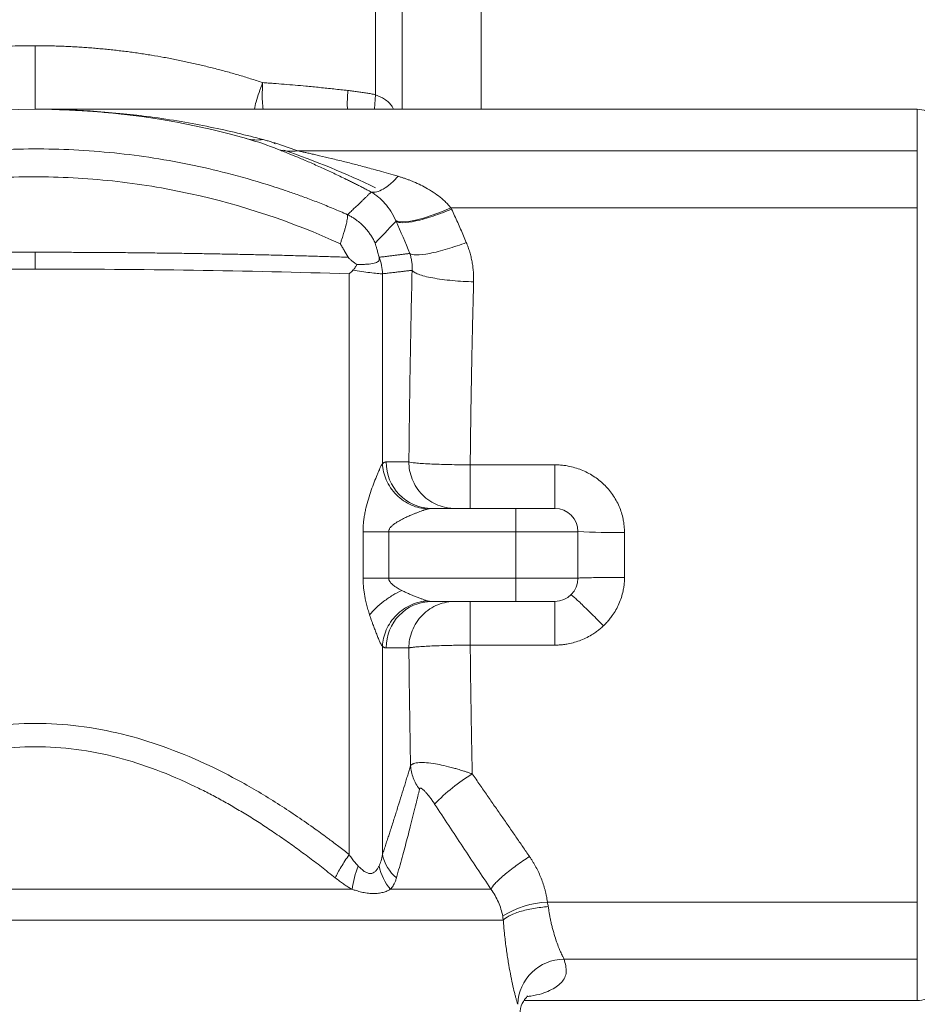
# Model space of a CAD drawing. Header units: millimetres. Extents: x 38 to 1003, y -143 to 975.
# Tile 15 of 29: x 284 to 400, y 707 to 834. Entities that reach past the tile are written whole.
import ezdxf

# ---------------------------------------------------------------- set-up
doc = ezdxf.new("R2010")
doc.units = ezdxf.units.MM

msp = doc.modelspace()

# ---------------------------------------------------------------- linework, layer by layer
at = {"color": 7, "linetype": 'Continuous', "lineweight": 15}
for p, q in [((330.37, 872.92), (330.37, 824.54)), ((343.97, 822.66), (343.97, 872.92)), ((400.22, 822.66), (286.45, 822.66)), ((286.6, 822.66), (286.62, 822.66)), ((317.13, 818.38), (317.44, 818.21)), ((320.32, 817.31), (400.22, 817.31)), ((400.22, 809.94), (400.22, 817.31)), ((340.09, 809.94), (400.22, 809.94)), ((400.22, 720.37), (400.22, 809.94)), ((286.47, 804.21), (286.47, 802.04)), ((326.97, 801.43), (326.97, 726.5)), ((331.25, 801.43), (331.25, 776.93)), ((342.58, 776.79), (342.58, 771.16)), ((342.58, 776.79), (353.47, 776.79)), ((336.71, 771.24), (336.52, 771.26)), ((337.45, 771.15), (336.71, 771.24)), ((337.57, 771.16), (348.47, 771.16)), ((348.47, 771.16), (348.47, 768.16)), ((328.75, 762.16), (328.75, 768.16)), ((332.06, 762.16), (332.06, 768.16)), ((332.06, 768.16), (348.47, 768.16)), ((348.47, 768.16), (348.47, 762.16)), ((356.47, 768.16), (348.47, 768.16)), ((356.47, 768.16), (356.47, 762.16)), ((362.47, 768.07), (362.47, 762.25)), ((348.47, 762.16), (332.06, 762.16)), ((348.47, 759.16), (348.47, 762.16)), ((356.47, 762.16), (348.47, 762.16)), ((336.52, 759.06), (336.71, 759.08)), ((336.71, 759.08), (337.45, 759.16)), ((348.47, 759.16), (337.57, 759.16)), ((331.25, 753.39), (331.25, 726.5)), ((353.47, 753.53), (342.58, 753.53)), ((327.36, 722.02), (245.57, 722.02)), ((345.25, 722.02), (332.31, 722.02)), ((352.53, 720.37), (400.22, 720.37)), ((400.22, 713.01), (400.22, 720.37)), ((400.22, 713.01), (354.68, 713.01)), ((349.55, 707.66), (400.22, 707.66))]:
    msp.add_line(p, q, dxfattribs=at)
at = {"color": 8, "linetype": 'Continuous', "lineweight": 15}
for p, q in [((333.81, 872.92), (333.81, 822.66)), ((400.22, 817.31), (400.22, 822.66)), ((346.84, 718.02), (223.97, 718.02)), ((400.22, 707.66), (400.22, 713.01))]:
    msp.add_line(p, q, dxfattribs=at)
at = {"color": 8, "linetype": 'Continuous', "lineweight": 15, "flags": 128}
for points in [[(326.79, 825.08), (326.71, 823.32), (326.73, 822.66)], [(330.37, 824.54), (330.21, 822.71), (330.2, 822.66)]]:
    msp.add_lwpolyline(points, dxfattribs=at)
at = {"color": 7, "linetype": 'Continuous', "lineweight": 15, "flags": 128}
for points in [[(332.97, 808.3), (333.34, 808.16), (333.9, 808.12), (334.64, 808.19), (335.53, 808.36), (336.55, 808.63), (337.67, 808.99), (338.87, 809.43), (340.09, 809.94)], [(331.75, 777.16), (332.19, 777.16), (332.61, 777.16), (333, 777.16), (333.38, 777.16), (333.73, 777.16), (334.06, 777.16), (334.38, 777.16), (334.67, 777.16)], [(353.47, 776.79), (353.47, 775.67), (353.47, 774.61), (353.47, 773.64), (353.47, 772.79), (353.47, 772.1), (353.47, 771.58), (353.47, 771.27), (353.47, 771.16)], [(328.75, 768.16), (329.13, 768.16), (329.52, 768.16), (329.92, 768.16), (330.33, 768.16), (330.76, 768.16), (331.19, 768.16), (331.62, 768.16), (332.06, 768.16)]]:
    msp.add_lwpolyline(points, dxfattribs=at)
at = {"color": 7, "linetype": 'Continuous', "lineweight": 15}
for centre, radius, start, end in [((286.47, 722.66), 100, 74.196, 116.0413), ((400.22, 819.66), 3, 45, 90), ((315.11, 823.92), 5.23, 254.3504, 278.4296), ((319.48, 823.09), 5.85, 253.3868, 278.2154), ((286.47, 722.66), 100, 63.9587, 71.2854), ((337.66, 777.07), 5.91, 179.1561, 269.1305), ((353.47, 768.16), 3, 0, 90), ((360.97, 866.14), 98.08, 267.3701, 270.8761), ((353.47, 762.16), 3, 270, 0), ((337.66, 753.25), 5.91, 90.8695, 180.8439), ((355.13, 716.58), 23.75, 121.1577, 136.2194), ((336.53, 727.63), 5.4, 192.1341, 230.0003), ((337.85, 720.9), 10.55, 157.0669, 173.951), ((337.43, 726.43), 6.76, 192.0624, 220.7268), ((353.12, 708.42), 11.97, 92.8296, 122.1272), ((354.76, 706.96), 6.06, 90.7265, 177.8717), ((400.22, 710.66), 3, 270, 315)]:
    msp.add_arc(centre, radius, start, end, dxfattribs=at)
for points, knots in [([(242.56, 819.87), (242.82, 820.01), (243.34, 820.28), (244.12, 820.68), (244.9, 821.07), (245.68, 821.45), (246.46, 821.83), (247.25, 822.19), (248.04, 822.55), (248.83, 822.9), (249.62, 823.25), (250.42, 823.59), (251.22, 823.91), (252.01, 824.24), (252.81, 824.55), (253.62, 824.86), (254.42, 825.15), (255.23, 825.44), (256.03, 825.73), (256.84, 826), (257.65, 826.27), (258.46, 826.53), (259.27, 826.78), (260.08, 827.03), (260.9, 827.26), (261.71, 827.49), (262.53, 827.71), (264.01, 828.1), (266.16, 828.62), (269.01, 829.21), (271.86, 829.71), (274.26, 830.06), (276.2, 830.29), (277.66, 830.44), (279.13, 830.57), (280.59, 830.68), (282.06, 830.76), (283.53, 830.82), (285, 830.85), (285.98, 830.86), (286.47, 830.86)], [0, 0, 0, 0, 0.020194, 0.040302, 0.060326, 0.080266, 0.100124, 0.119901, 0.139597, 0.159214, 0.178753, 0.198214, 0.217599, 0.236909, 0.256145, 0.275308, 0.294399, 0.31342, 0.332371, 0.351254, 0.37007, 0.38882, 0.407505, 0.426127, 0.444686, 0.463184, 0.481623, 0.500003, 0.563214, 0.625913, 0.688154, 0.749995, 0.781414, 0.812769, 0.844068, 0.87532, 0.906531, 0.937709, 0.968863, 1, 1, 1, 1]), ([(286.47, 830.86), (286.47, 830.38), (286.47, 829.87), (286.47, 828.86), (286.47, 828.35), (286.47, 827.34), (286.47, 826.84), (286.47, 825.9), (286.47, 825.46), (286.47, 824.66), (286.47, 824.3), (286.47, 823.69), (286.47, 823.43), (286.47, 823.04), (286.47, 822.89), (286.47, 822.7), (286.47, 822.66), (286.47, 822.66)], [0, 0, 0, 0, 0.125, 0.125, 0.25, 0.25, 0.375, 0.375, 0.5, 0.5, 0.625, 0.625, 0.75, 0.75, 0.875, 0.875, 1, 1, 1, 1]), ([(286.47, 830.86), (286.74, 830.86), (287.3, 830.86), (288.14, 830.85), (288.97, 830.83), (289.81, 830.8), (290.65, 830.77), (291.48, 830.72), (292.32, 830.67), (293.15, 830.62), (293.99, 830.55), (294.82, 830.48), (295.66, 830.4), (296.49, 830.32), (297.33, 830.22), (298.16, 830.12), (298.99, 830.01), (299.82, 829.89), (300.65, 829.77), (301.74, 829.59), (303.09, 829.36), (304.7, 829.05), (306.3, 828.72), (307.89, 828.35), (309.49, 827.96), (311.08, 827.54), (312.66, 827.09), (314.24, 826.61), (315.29, 826.27), (315.81, 826.1)], [0, 0, 0, 0, 0.027607, 0.055222, 0.082848, 0.110486, 0.138139, 0.165809, 0.193499, 0.22121, 0.248946, 0.276707, 0.304497, 0.332317, 0.36017, 0.388058, 0.415983, 0.443947, 0.471953, 0.500003, 0.554483, 0.609197, 0.66416, 0.719387, 0.774894, 0.830694, 0.886802, 0.943233, 1, 1, 1, 1]), ([(315.81, 826.1), (315.77, 825.26), (315.71, 824.03), (315.83, 822.99), (315.86, 822.66)], [0, 0, 0, 0, 0.682692, 1, 1, 1, 1]), ([(315.81, 826.1), (315.93, 826.09), (316.16, 826.07), (316.63, 826.04), (317.44, 825.98), (318.6, 825.88), (319.99, 825.77), (321.52, 825.63), (323.19, 825.47), (325, 825.28), (326.19, 825.15), (326.79, 825.08)], [0, 0, 0, 0, 0.031237, 0.062471, 0.124924, 0.249851, 0.375327, 0.499784, 0.666383, 0.833119, 1, 1, 1, 1]), ([(326.79, 825.08), (327, 825.06), (327.41, 825.01), (328.03, 824.92), (328.63, 824.84), (329.22, 824.75), (329.8, 824.65), (330.18, 824.58), (330.37, 824.54)], [0, 0, 0, 0, 0.172368, 0.342434, 0.510213, 0.675722, 0.838978, 1, 1, 1, 1]), ([(290.52, 822.57), (291.04, 822.55), (292.18, 822.5), (294.08, 822.37), (295.91, 822.22), (297.11, 822.09), (297.55, 822.04)], [0, 0, 0, 0, 0.220144, 0.484705, 0.81304, 1, 1, 1, 1]), ([(315.88, 818.74), (316.05, 818.7), (316.39, 818.6), (316.89, 818.46), (317.38, 818.31), (317.88, 818.16), (318.37, 818), (318.86, 817.83), (319.35, 817.66), (319.84, 817.49), (320.16, 817.37), (320.32, 817.31)], [0, 0, 0, 0, 0.107176, 0.215312, 0.324417, 0.434503, 0.54558, 0.657659, 0.770748, 0.884859, 1, 1, 1, 1]), ([(245.83, 808.91), (246.15, 809.05), (246.77, 809.33), (247.7, 809.72), (248.6, 810.09), (249.48, 810.45), (250.33, 810.78), (251.16, 811.09), (251.95, 811.39), (252.72, 811.67), (253.46, 811.93), (254.18, 812.17), (254.86, 812.4), (257.02, 813.12), (260.57, 814.17), (265.67, 815.39), (270.72, 816.34), (275.9, 817.03), (281.07, 817.44), (286.28, 817.59), (291.48, 817.46), (296.65, 817.07), (301.84, 816.4), (306.9, 815.47), (312, 814.26), (315.79, 813.16), (318.44, 812.28), (319.91, 811.78), (321.48, 811.21), (323.16, 810.57), (324.93, 809.85), (326.14, 809.33), (326.76, 809.06)], [0, 0, 0, 0, 0.012512, 0.02464, 0.036385, 0.047745, 0.058721, 0.069313, 0.079521, 0.089346, 0.098786, 0.107842, 0.116514, 0.124802, 0.189761, 0.249753, 0.313452, 0.374828, 0.437758, 0.499971, 0.562213, 0.625125, 0.686541, 0.750213, 0.81028, 0.87518, 0.892341, 0.91096, 0.931035, 0.952566, 0.975555, 1, 1, 1, 1]), ([(329.81, 811.98), (329.63, 812.07), (329.26, 812.27), (328.72, 812.55), (328.18, 812.83), (327.65, 813.1), (327.12, 813.36), (326.22, 813.8), (324.99, 814.4), (323.4, 815.13), (321.88, 815.81), (320.73, 816.3), (319.98, 816.61), (319.54, 816.79), (319.13, 816.96), (318.75, 817.11), (318.41, 817.25), (318.09, 817.38), (317.9, 817.45), (317.81, 817.49)], [0, 0, 0, 0, 0.041394, 0.082424, 0.123096, 0.163415, 0.203388, 0.243019, 0.368909, 0.488212, 0.618607, 0.738022, 0.779837, 0.820102, 0.858861, 0.896168, 0.932082, 0.966668, 1, 1, 1, 1]), ([(320.32, 817.31), (320.38, 817.29), (320.5, 817.26), (320.71, 817.22), (320.92, 817.17), (321.15, 817.12), (321.4, 817.07), (321.65, 817.01), (321.93, 816.95), (322.21, 816.88), (322.52, 816.81), (322.83, 816.74), (323.54, 816.58), (324.72, 816.3), (326.34, 815.9), (328.07, 815.46), (329.56, 815.06), (330.9, 814.69), (332.05, 814.37), (332.86, 814.13), (333.28, 814.01)], [0, 0, 0, 0, 0.017314, 0.03546, 0.054454, 0.074311, 0.095045, 0.116666, 0.139185, 0.16261, 0.18695, 0.21221, 0.238399, 0.354038, 0.488324, 0.607831, 0.743006, 0.821321, 0.906984, 1, 1, 1, 1]), ([(246.77, 805.16), (252.95, 808), (259.43, 810.2), (269.38, 812.43), (272.74, 812.99), (279.49, 813.74), (282.88, 813.94), (289.67, 813.95), (293.07, 813.77), (299.83, 813.04), (303.18, 812.49), (313.14, 810.31), (319.63, 808.13), (325.83, 805.31)], [0, 0, 0, 0, 0.25, 0.25, 0.375, 0.375, 0.5, 0.5, 0.625, 0.625, 0.75, 0.75, 1, 1, 1, 1]), ([(329.81, 811.98), (330.02, 811.93), (330.25, 811.94), (330.78, 812.07), (331.07, 812.19), (331.67, 812.54), (331.99, 812.78), (332.64, 813.33), (332.96, 813.66), (333.28, 814.01)], [0, 0, 0, 0, 0.25, 0.25, 0.5, 0.5, 0.75, 0.75, 1, 1, 1, 1]), ([(333.28, 814.01), (333.42, 813.97), (333.69, 813.89), (334.09, 813.75), (334.49, 813.61), (334.88, 813.46), (335.46, 813.23), (336.2, 812.89), (337.13, 812.39), (338.04, 811.82), (338.79, 811.25), (339.34, 810.75), (339.73, 810.36), (339.98, 810.08), (340.09, 809.94)], [0, 0, 0, 0, 0.052841, 0.105481, 0.157944, 0.210254, 0.262434, 0.390028, 0.514886, 0.658279, 0.794209, 0.864552, 0.93309, 1, 1, 1, 1]), ([(326.76, 809.06), (326.84, 809.14), (326.99, 809.28), (327.21, 809.49), (327.42, 809.7), (327.63, 809.89), (327.83, 810.08), (328.02, 810.26), (328.2, 810.44), (328.37, 810.6), (328.54, 810.76), (328.7, 810.92), (328.85, 811.06), (329, 811.2), (329.14, 811.33), (329.27, 811.46), (329.39, 811.58), (329.51, 811.69), (329.62, 811.79), (329.72, 811.89), (329.78, 811.95), (329.81, 811.98)], [0, 0, 0, 0, 0.052871, 0.105699, 0.158485, 0.211233, 0.263946, 0.316627, 0.36928, 0.421906, 0.47451, 0.527094, 0.579662, 0.632217, 0.684761, 0.737299, 0.789833, 0.842367, 0.894904, 0.947447, 1, 1, 1, 1]), ([(329.81, 811.98), (329.98, 811.88), (330.13, 811.78), (330.44, 811.57), (330.6, 811.45), (331.04, 811.09), (331.32, 810.82), (331.85, 810.21), (332.1, 809.88), (332.57, 809.14), (332.79, 808.74), (332.97, 808.3)], [0, 0, 0, 0, 0.125, 0.125, 0.25, 0.25, 0.5, 0.5, 0.75, 0.75, 1, 1, 1, 1]), ([(340.17, 809.78), (339.4, 809.46), (338.59, 809.14), (337.01, 808.61), (336.24, 808.39), (334.9, 808.1), (334.33, 808.02), (333.46, 808.02), (333.17, 808.09), (333.01, 808.22)], [0, 0, 0, 0, 0.25, 0.25, 0.5, 0.5, 0.75, 0.75, 1, 1, 1, 1]), ([(340.17, 809.78), (340.3, 809.5), (340.57, 808.93), (340.96, 808.07), (341.34, 807.21), (341.71, 806.34), (341.95, 805.76), (342.07, 805.47)], [0, 0, 0, 0, 0.2002, 0.400285, 0.60027, 0.80017, 1, 1, 1, 1]), ([(325.83, 805.31), (325.84, 805.36), (325.91, 805.57), (326.06, 806.02), (326.21, 806.48), (326.32, 806.86), (326.41, 807.16), (326.51, 807.53), (326.61, 807.92), (326.69, 808.29), (326.73, 808.56), (326.76, 808.78), (326.77, 808.94), (326.76, 809.02), (326.76, 809.06)], [0, 0, 0, 0, 0.028988, 0.114864, 0.259481, 0.309417, 0.362728, 0.464859, 0.575059, 0.669321, 0.78749, 0.859035, 0.92991, 1, 1, 1, 1]), ([(326.76, 809.06), (326.81, 809.04), (327, 808.94), (327.32, 808.76), (327.64, 808.56), (328.01, 808.29), (328.4, 807.98), (328.84, 807.56), (329.21, 807.15), (329.53, 806.74), (329.83, 806.31), (330.09, 805.86), (330.25, 805.56), (330.32, 805.4)], [0, 0, 0, 0, 0.031197, 0.125155, 0.211149, 0.250303, 0.387296, 0.500499, 0.601369, 0.701994, 0.80213, 0.901541, 1, 1, 1, 1]), ([(330.32, 805.4), (330.35, 805.29), (330.42, 805.03), (330.54, 804.61), (330.68, 804.12), (330.77, 803.76), (330.82, 803.57)], [0, 0, 0, 0, 0.188468, 0.417931, 0.688429, 1, 1, 1, 1]), ([(334.77, 804.06), (334.93, 803.94), (335.22, 803.87), (336.09, 803.87), (336.67, 803.93), (338.05, 804.2), (338.83, 804.4), (340.46, 804.89), (341.29, 805.17), (342.07, 805.47)], [0, 0, 0, 0, 0.25, 0.25, 0.5, 0.5, 0.75, 0.75, 1, 1, 1, 1]), ([(342.07, 805.47), (342.11, 805.37), (342.2, 805.17), (342.31, 804.86), (342.41, 804.55), (342.51, 804.24), (342.6, 803.93), (342.68, 803.61), (342.75, 803.3), (342.83, 802.87), (342.92, 802.34), (342.98, 801.69), (343.02, 801.05), (343.01, 800.62), (343.01, 800.4)], [0, 0, 0, 0, 0.062932, 0.125731, 0.188439, 0.251097, 0.313748, 0.376433, 0.439194, 0.502072, 0.626612, 0.750898, 0.875252, 1, 1, 1, 1]), ([(246.01, 803.56), (246.43, 803.58), (247.28, 803.61), (248.56, 803.65), (249.84, 803.68), (251.13, 803.72), (252.41, 803.76), (253.7, 803.79), (254.99, 803.82), (256.28, 803.86), (257.58, 803.89), (258.88, 803.92), (260.18, 803.94), (261.48, 803.97), (262.78, 803.99), (264.09, 804.02), (265.39, 804.04), (266.7, 804.06), (268.01, 804.08), (269.32, 804.1), (270.64, 804.11), (271.95, 804.13), (273.27, 804.14), (274.58, 804.16), (275.9, 804.17), (277.22, 804.18), (278.54, 804.19), (279.86, 804.19), (281.18, 804.2), (282.5, 804.21), (283.82, 804.21), (285.14, 804.21), (286.03, 804.21), (286.47, 804.21)], [0, 0, 0, 0, 0.032206, 0.064414, 0.096625, 0.128837, 0.161052, 0.19327, 0.22549, 0.257713, 0.289939, 0.322169, 0.354401, 0.386637, 0.418877, 0.451121, 0.483368, 0.51562, 0.547876, 0.580137, 0.612402, 0.644672, 0.676946, 0.709226, 0.741511, 0.773802, 0.806098, 0.8384, 0.870707, 0.903021, 0.935341, 0.967667, 1, 1, 1, 1]), ([(286.47, 804.21), (286.86, 804.21), (287.63, 804.21), (288.8, 804.21), (289.97, 804.21), (291.14, 804.2), (292.31, 804.2), (293.47, 804.19), (294.64, 804.19), (295.81, 804.18), (296.97, 804.17), (298.13, 804.16), (299.3, 804.15), (300.46, 804.14), (301.62, 804.12), (302.78, 804.11), (303.94, 804.09), (305.1, 804.08), (306.26, 804.06), (307.41, 804.04), (308.57, 804.02), (309.72, 804), (310.87, 803.98), (312.03, 803.96), (313.17, 803.93), (314.32, 803.91), (315.47, 803.88), (316.61, 803.86), (317.76, 803.83), (318.9, 803.8), (320.04, 803.77), (321.17, 803.74), (322.31, 803.71), (323.44, 803.67), (324.57, 803.64), (325.7, 803.6), (326.45, 803.58), (326.83, 803.57)], [0, 0, 0, 0, 0.0286385, 0.0572718, 0.0859001, 0.1145235, 0.143142, 0.1717558, 0.200365, 0.2289697, 0.2575701, 0.2861661, 0.314758, 0.3433459, 0.3719298, 0.4005099, 0.4290862, 0.457659, 0.4862282, 0.5147941, 0.5433567, 0.5719161, 0.6004724, 0.6290258, 0.6575763, 0.6861241, 0.7146693, 0.7432119, 0.7717522, 0.8002901, 0.8288258, 0.8573595, 0.8858911, 0.9144209, 0.9429489, 0.9714752, 1, 1, 1, 1]), ([(325.83, 805.31), (325.83, 805.31), (325.83, 805.3), (325.84, 805.29), (325.84, 805.29), (325.85, 805.27), (325.86, 805.25), (325.9, 805.18), (325.97, 805.06), (326.04, 804.95), (326.16, 804.73), (326.25, 804.59), (326.5, 804.15), (326.66, 803.86), (326.83, 803.57)], [0, 0, 0, 0, 0.007812, 0.007812, 0.015625, 0.015625, 0.03125, 0.0625, 0.125, 0.25, 0.25, 0.5, 0.5, 1, 1, 1, 1]), ([(327.95, 802.62), (327.87, 802.68), (327.73, 802.79), (327.53, 802.94), (327.36, 803.07), (327.21, 803.19), (327.08, 803.3), (326.97, 803.39), (326.89, 803.48), (326.85, 803.54), (326.83, 803.57)], [0, 0, 0, 0, 0.201224, 0.367929, 0.500128, 0.638451, 0.750182, 0.8514, 0.934264, 1, 1, 1, 1]), ([(327.95, 802.62), (328.03, 802.62), (328.17, 802.62), (328.36, 802.63), (328.57, 802.63), (328.81, 802.64), (329.16, 802.66), (329.57, 802.69), (330, 802.75), (330.36, 802.84), (330.6, 802.94), (330.74, 803.06), (330.81, 803.15), (330.84, 803.24), (330.85, 803.31), (330.85, 803.39), (330.84, 803.47), (330.83, 803.54), (330.82, 803.57)], [0, 0, 0, 0, 0.046956, 0.088661, 0.125057, 0.187769, 0.250104, 0.376949, 0.50008, 0.631694, 0.750002, 0.816453, 0.874993, 0.905216, 0.932379, 0.956867, 0.979189, 1, 1, 1, 1]), ([(330.83, 803.56), (330.93, 803.58), (331.15, 803.61), (331.46, 803.64), (331.77, 803.68), (332.06, 803.72), (332.34, 803.75), (332.62, 803.79), (332.88, 803.82), (333.13, 803.85), (333.37, 803.88), (333.6, 803.91), (333.82, 803.94), (334.03, 803.97), (334.23, 803.99), (334.42, 804.01), (334.6, 804.04), (334.71, 804.05), (334.77, 804.06)], [0, 0, 0, 0, 0.062415, 0.12484, 0.187275, 0.249721, 0.312177, 0.374645, 0.437124, 0.499615, 0.562118, 0.624633, 0.687161, 0.749702, 0.812256, 0.874823, 0.937405, 1, 1, 1, 1]), ([(331.25, 801.43), (331.25, 801.8), (331.21, 802.16), (331.07, 802.88), (330.96, 803.23), (330.83, 803.56)], [0, 0, 0, 0, 0.5, 0.5, 1, 1, 1, 1]), ([(334.77, 804.06), (334.84, 803.88), (334.89, 803.7), (334.95, 803.44), (334.97, 803.35), (335.01, 803.17), (335.02, 803.08), (335.05, 802.9), (335.06, 802.8), (335.08, 802.62), (335.08, 802.53), (335.09, 802.26), (335.09, 802.08), (335.08, 801.88)], [0, 0, 0, 0, 0.25, 0.25, 0.375, 0.375, 0.5, 0.5, 0.625, 0.625, 0.75, 0.75, 1, 1, 1, 1]), ([(245.96, 801.43), (246.79, 801.46), (247.62, 801.48), (249.27, 801.53), (250.1, 801.55), (252.6, 801.62), (254.27, 801.66), (259.29, 801.78), (262.66, 801.84), (272.82, 801.99), (279.64, 802.04), (286.47, 802.04)], [0, 0, 0, 0, 0.0625, 0.0625, 0.125, 0.125, 0.25, 0.25, 0.5, 0.5, 1, 1, 1, 1]), ([(286.47, 802.04), (293.29, 802.04), (300.12, 801.99), (313.66, 801.79), (320.37, 801.64), (326.97, 801.43)], [0, 0, 0, 0, 0.5, 0.5, 1, 1, 1, 1]), ([(327.95, 802.62), (327.92, 802.56), (327.88, 802.48), (327.83, 802.4), (327.82, 802.38), (327.8, 802.37), (327.8, 802.35), (327.77, 802.31), (327.72, 802.23), (327.64, 802.11), (327.55, 802), (327.48, 801.93), (327.45, 801.89)], [0, 0, 0, 0, 0.2500043, 0.2857206, 0.3214369, 0.3351433, 0.3482502, 0.3750375, 0.5000398, 0.6753531, 0.8407179, 1, 1, 1, 1]), ([(327.45, 801.89), (327.83, 801.83), (328.2, 801.78), (328.94, 801.67), (329.3, 801.62), (329.98, 801.54), (330.3, 801.5), (330.72, 801.46), (330.85, 801.45), (331.08, 801.44), (331.18, 801.43), (331.25, 801.43)], [0, 0, 0, 0, 0.25, 0.25, 0.5, 0.5, 0.75, 0.75, 0.875, 0.875, 1, 1, 1, 1]), ([(335.08, 801.88), (335.02, 801.88), (334.91, 801.86), (334.74, 801.84), (334.55, 801.82), (334.35, 801.8), (334.14, 801.77), (333.93, 801.75), (333.7, 801.72), (333.47, 801.69), (333.23, 801.67), (332.97, 801.64), (332.71, 801.6), (332.44, 801.57), (332.16, 801.54), (331.86, 801.51), (331.57, 801.47), (331.36, 801.45), (331.25, 801.43)], [0, 0, 0, 0, 0.062648, 0.125276, 0.187884, 0.250472, 0.31304, 0.375589, 0.438117, 0.500627, 0.563116, 0.625586, 0.688037, 0.750468, 0.81288, 0.875273, 0.937646, 1, 1, 1, 1]), ([(335.08, 801.88), (334.98, 797.8), (334.9, 793.69), (334.76, 785.44), (334.7, 781.31), (334.67, 777.16)], [0, 0, 0, 0, 0.5, 0.5, 1, 1, 1, 1]), ([(343.01, 800.4), (342.57, 800.41), (342.12, 800.43), (341.2, 800.48), (340.74, 800.51), (339.83, 800.6), (339.38, 800.65), (338.52, 800.76), (338.11, 800.83), (337.36, 800.97), (337.01, 801.04), (336.4, 801.2), (336.13, 801.29), (335.69, 801.46), (335.51, 801.54), (335.23, 801.72), (335.14, 801.8), (335.08, 801.88)], [0, 0, 0, 0, 0.125, 0.125, 0.25, 0.25, 0.375, 0.375, 0.5, 0.5, 0.625, 0.625, 0.75, 0.75, 0.875, 0.875, 1, 1, 1, 1]), ([(343.01, 800.4), (343, 799.95), (342.98, 799.04), (342.94, 797.69), (342.91, 796.35), (342.88, 795.03), (342.85, 793.72), (342.82, 792.43), (342.79, 791.16), (342.77, 789.89), (342.74, 788.25), (342.7, 786.24), (342.66, 783.84), (342.63, 781.47), (342.6, 779.12), (342.58, 777.57), (342.58, 776.79)], [0, 0, 0, 0, 0.0583288, 0.1159671, 0.172915, 0.2291726, 0.2847398, 0.3396167, 0.3938034, 0.4472999, 0.5001061, 0.602223, 0.7032705, 0.803249, 0.9021587, 1, 1, 1, 1]), ([(328.75, 768.16), (328.76, 768.26), (328.76, 768.46), (328.77, 768.76), (328.79, 769.06), (328.81, 769.36), (328.85, 769.66), (328.89, 769.97), (328.94, 770.27), (328.99, 770.58), (329.05, 770.88), (329.19, 771.49), (329.43, 772.38), (329.8, 773.51), (330.19, 774.55), (330.48, 775.27), (330.67, 775.7), (330.76, 775.92), (330.85, 776.13), (330.94, 776.33), (331.02, 776.52), (331.1, 776.67), (331.16, 776.79), (331.21, 776.87), (331.24, 776.91), (331.25, 776.93)], [0, 0, 0, 0, 0.029141, 0.058428, 0.087889, 0.117549, 0.147433, 0.177567, 0.207974, 0.238677, 0.269701, 0.301066, 0.422435, 0.545292, 0.664555, 0.774523, 0.803104, 0.830704, 0.862765, 0.887444, 0.917494, 0.943987, 0.963508, 0.98212, 1, 1, 1, 1]), ([(331.25, 776.93), (331.28, 776.95), (331.33, 776.99), (331.4, 777.04), (331.47, 777.09), (331.54, 777.12), (331.61, 777.14), (331.68, 777.16), (331.73, 777.16), (331.75, 777.16)], [0, 0, 0, 0, 0.143463, 0.286473, 0.42918, 0.571734, 0.714288, 0.856993, 1, 1, 1, 1]), ([(331.25, 776.93), (331.29, 776.26), (331.45, 775.54), (331.91, 774.49), (332.09, 774.15), (332.53, 773.5), (332.79, 773.19), (333.35, 772.63), (333.65, 772.37), (334.3, 771.93), (334.64, 771.74), (335.68, 771.28), (336.39, 771.12), (337.06, 771.08)], [0, 0, 0, 0, 0.25, 0.25, 0.375, 0.375, 0.5, 0.5, 0.625, 0.625, 0.75, 0.75, 1, 1, 1, 1]), ([(334.67, 777.16), (334.67, 776.81), (334.7, 776.44), (334.83, 775.7), (334.94, 775.32), (335.23, 774.58), (335.41, 774.22), (335.85, 773.53), (336.11, 773.21), (336.69, 772.62), (337.01, 772.36), (337.69, 771.91), (338.05, 771.73), (338.78, 771.43), (339.15, 771.33), (339.89, 771.19), (340.25, 771.16), (340.6, 771.16)], [0, 0, 0, 0, 0.125, 0.125, 0.25, 0.25, 0.375, 0.375, 0.5, 0.5, 0.625, 0.625, 0.75, 0.75, 0.875, 0.875, 1, 1, 1, 1]), ([(334.67, 777.16), (334.8, 777.12), (335.08, 777.07), (335.76, 777), (336.03, 776.98), (336.64, 776.94), (336.98, 776.92), (337.73, 776.88), (338.14, 776.86), (338.99, 776.84), (339.43, 776.82), (340.78, 776.8), (341.71, 776.79), (342.58, 776.79)], [0, 0, 0, 0, 0.25, 0.25, 0.375, 0.375, 0.5, 0.5, 0.625, 0.625, 0.75, 0.75, 1, 1, 1, 1]), ([(353.47, 776.79), (353.56, 776.79), (353.76, 776.79), (354.05, 776.77), (354.34, 776.75), (354.63, 776.72), (354.92, 776.68), (355.4, 776.59), (356.07, 776.43), (356.9, 776.15), (357.69, 775.78), (358.7, 775.2), (359.85, 774.3), (360.79, 773.19), (361.4, 772.21), (361.78, 771.43), (362.09, 770.62), (362.28, 769.88), (362.39, 769.22), (362.45, 768.64), (362.46, 768.26), (362.47, 768.07)], [0, 0, 0, 0, 0.02108, 0.042111, 0.063115, 0.084112, 0.105124, 0.126172, 0.189191, 0.25214, 0.315005, 0.377744, 0.502704, 0.62723, 0.689507, 0.75163, 0.813794, 0.875852, 0.917282, 0.9586, 1, 1, 1, 1]), ([(337.57, 771.16), (337.54, 771.16), (337.47, 771.16), (337.36, 771.15), (337.22, 771.12), (337.11, 771.1), (337.06, 771.08)], [0, 0, 0, 0, 0.184389, 0.41252, 0.684391, 1, 1, 1, 1]), ([(348.47, 771.16), (348.53, 771.16), (348.66, 771.16), (348.86, 771.16), (349.05, 771.16), (349.25, 771.16), (349.54, 771.16), (349.92, 771.16), (350.38, 771.16), (350.83, 771.16), (351.39, 771.16), (352.02, 771.16), (352.55, 771.16), (352.88, 771.16), (353.09, 771.16), (353.26, 771.16), (353.36, 771.16), (353.43, 771.16), (353.46, 771.16), (353.46, 771.16), (353.47, 771.16)], [0, 0, 0, 0, 0.025064, 0.050064, 0.07504, 0.100029, 0.125071, 0.18755, 0.2501, 0.312579, 0.375129, 0.500007, 0.624885, 0.687364, 0.749914, 0.812393, 0.874943, 0.916612, 0.958238, 1, 1, 1, 1]), ([(337.06, 771.08), (337.03, 771.07), (336.97, 771.06), (336.88, 771.03), (336.78, 770.99), (336.67, 770.96), (336.55, 770.92), (336.36, 770.85), (336.08, 770.75), (335.71, 770.61), (335.32, 770.45), (334.97, 770.31), (334.58, 770.14), (334.19, 769.96), (333.79, 769.76), (333.43, 769.57), (333.1, 769.38), (332.79, 769.17), (332.51, 768.95), (332.31, 768.75), (332.18, 768.58), (332.11, 768.44), (332.07, 768.3), (332.06, 768.2), (332.06, 768.16)], [0, 0, 0, 0, 0.0209, 0.042575, 0.065064, 0.0884, 0.112612, 0.137728, 0.203346, 0.277378, 0.341637, 0.416167, 0.463988, 0.551794, 0.624325, 0.679746, 0.745243, 0.800095, 0.858973, 0.907364, 0.933583, 0.957352, 0.979247, 1, 1, 1, 1]), ([(362.47, 762.25), (362.11, 762.25), (361.75, 762.25), (361, 762.25), (360.63, 762.25), (359.89, 762.24), (359.53, 762.24), (358.84, 762.23), (358.52, 762.23), (357.93, 762.22), (357.67, 762.21), (357.22, 762.2), (357.03, 762.2), (356.74, 762.19), (356.63, 762.18), (356.5, 762.17), (356.47, 762.16), (356.47, 762.16)], [0, 0, 0, 0, 0.125, 0.125, 0.25, 0.25, 0.375, 0.375, 0.5, 0.5, 0.625, 0.625, 0.75, 0.75, 0.875, 0.875, 1, 1, 1, 1]), ([(362.47, 762.25), (362.47, 762.15), (362.46, 761.96), (362.45, 761.67), (362.42, 761.38), (362.39, 761.09), (362.34, 760.8), (362.25, 760.33), (362.08, 759.67), (361.77, 758.85), (361.38, 758.06), (360.96, 757.41), (360.55, 756.86), (360.17, 756.42), (359.89, 756.14), (359.75, 756.01)], [0, 0, 0, 0, 0.0416507, 0.0832123, 0.1247337, 0.1662645, 0.2078539, 0.249551, 0.3742464, 0.4991969, 0.6240375, 0.7492357, 0.8327043, 0.916169, 1, 1, 1, 1]), ([(329.6, 757.42), (329.56, 757.53), (329.49, 757.76), (329.39, 758.11), (329.29, 758.45), (329.2, 758.8), (329.12, 759.14), (329.03, 759.56), (328.94, 760.03), (328.86, 760.57), (328.8, 761.1), (328.76, 761.63), (328.76, 761.98), (328.75, 762.16)], [0, 0, 0, 0, 0.076461, 0.152229, 0.227361, 0.301915, 0.375951, 0.449528, 0.562859, 0.674294, 0.784104, 0.892575, 1, 1, 1, 1]), ([(328.75, 762.16), (329.23, 762.16), (329.77, 762.16), (330.9, 762.16), (331.48, 762.16), (332.06, 762.16)], [0, 0, 0, 0, 0.5, 0.5, 1, 1, 1, 1]), ([(332.06, 762.16), (332.06, 762.13), (332.06, 762.08), (332.08, 762), (332.1, 761.92), (332.13, 761.84), (332.18, 761.76), (332.26, 761.63), (332.41, 761.46), (332.63, 761.27), (332.88, 761.08), (333.15, 760.91), (333.44, 760.74), (333.64, 760.64), (333.75, 760.58)], [0, 0, 0, 0, 0.03197, 0.064619, 0.098374, 0.133623, 0.170707, 0.209919, 0.31908, 0.44919, 0.572049, 0.715279, 0.845748, 1, 1, 1, 1]), ([(333.75, 760.58), (333.37, 760.4), (332.97, 760.19), (332.19, 759.72), (331.8, 759.46), (331.08, 758.9), (330.73, 758.61), (330.11, 758.01), (329.84, 757.71), (329.6, 757.42)], [0, 0, 0, 0, 0.25, 0.25, 0.5, 0.5, 0.75, 0.75, 1, 1, 1, 1]), ([(333.75, 760.58), (333.81, 760.55), (333.95, 760.48), (334.24, 760.34), (334.62, 760.16), (335.06, 759.97), (335.51, 759.79), (335.94, 759.63), (336.29, 759.5), (336.55, 759.41), (336.74, 759.34), (336.91, 759.28), (337.01, 759.25), (337.06, 759.24)], [0, 0, 0, 0, 0.054035, 0.121003, 0.244706, 0.375584, 0.497377, 0.634552, 0.749892, 0.816998, 0.880908, 0.941829, 1, 1, 1, 1]), ([(359.75, 756.01), (359.27, 756.5), (358.75, 757.03), (357.99, 757.79), (357.74, 758.03), (357.27, 758.49), (357.04, 758.71), (356.64, 759.1), (356.45, 759.27), (356.14, 759.56), (356, 759.68), (355.68, 759.96), (355.58, 760.03), (355.56, 760.01)], [0, 0, 0, 0, 0.25, 0.25, 0.375, 0.375, 0.5, 0.5, 0.625, 0.625, 0.75, 0.75, 1, 1, 1, 1]), ([(337.06, 759.24), (336.39, 759.2), (335.68, 759.04), (334.64, 758.58), (334.3, 758.39), (333.65, 757.95), (333.35, 757.69), (332.79, 757.13), (332.53, 756.82), (332.09, 756.17), (331.91, 755.83), (331.45, 754.78), (331.29, 754.06), (331.25, 753.39)], [0, 0, 0, 0, 0.25, 0.25, 0.375, 0.375, 0.5, 0.5, 0.625, 0.625, 0.75, 0.75, 1, 1, 1, 1]), ([(334.67, 753.16), (334.67, 753.51), (334.7, 753.88), (334.83, 754.62), (334.94, 755), (335.23, 755.74), (335.41, 756.1), (335.85, 756.79), (336.11, 757.11), (336.69, 757.69), (337.01, 757.96), (337.69, 758.41), (338.05, 758.59), (338.78, 758.88), (339.15, 758.99), (339.89, 759.13), (340.25, 759.16), (340.6, 759.16)], [0, 0, 0, 0, 0.125, 0.125, 0.25, 0.25, 0.375, 0.375, 0.5, 0.5, 0.625, 0.625, 0.75, 0.75, 0.875, 0.875, 1, 1, 1, 1]), ([(342.58, 753.53), (342.58, 754.21), (342.58, 754.94), (342.58, 755.98), (342.58, 756.32), (342.58, 756.96), (342.58, 757.26), (342.58, 757.8), (342.58, 758.04), (342.58, 758.46), (342.58, 758.63), (342.58, 759.04), (342.58, 759.16), (342.58, 759.16)], [0, 0, 0, 0, 0.25, 0.25, 0.375, 0.375, 0.5, 0.5, 0.625, 0.625, 0.75, 0.75, 1, 1, 1, 1]), ([(353.47, 759.16), (353.47, 759.16), (353.46, 759.16), (353.45, 759.16), (353.43, 759.16), (353.41, 759.16), (353.35, 759.16), (353.26, 759.16), (353.09, 759.16), (352.88, 759.16), (352.55, 759.16), (352.02, 759.16), (351.39, 759.16), (350.83, 759.16), (350.38, 759.16), (349.92, 759.16), (349.5, 759.16), (349.12, 759.16), (348.79, 759.16), (348.58, 759.16), (348.47, 759.16)], [0, 0, 0, 0, 0.025064, 0.050064, 0.07504, 0.100029, 0.125071, 0.18755, 0.2501, 0.312579, 0.375129, 0.500007, 0.624885, 0.687364, 0.749914, 0.812393, 0.874943, 0.916612, 0.958238, 1, 1, 1, 1]), ([(353.47, 753.53), (353.47, 754.21), (353.47, 754.94), (353.47, 755.98), (353.47, 756.32), (353.47, 756.96), (353.47, 757.26), (353.47, 757.8), (353.47, 758.04), (353.47, 758.46), (353.47, 758.63), (353.47, 759.04), (353.47, 759.16), (353.47, 759.16)], [0, 0, 0, 0, 0.25, 0.25, 0.375, 0.375, 0.5, 0.5, 0.625, 0.625, 0.75, 0.75, 1, 1, 1, 1]), ([(331.25, 753.39), (331.24, 753.4), (331.22, 753.42), (331.19, 753.46), (331.15, 753.51), (331.11, 753.57), (331.06, 753.66), (330.98, 753.81), (330.85, 754.09), (330.67, 754.51), (330.5, 754.97), (330.36, 755.34), (330.25, 755.62), (330.14, 755.9), (330.02, 756.22), (329.88, 756.59), (329.74, 757), (329.65, 757.28), (329.6, 757.42)], [0, 0, 0, 0, 0.023833, 0.047737, 0.071802, 0.096113, 0.120755, 0.178538, 0.240482, 0.363963, 0.490474, 0.553383, 0.616314, 0.67843, 0.741891, 0.826857, 0.912858, 1, 1, 1, 1]), ([(359.75, 756.01), (359.68, 755.94), (359.54, 755.81), (359.32, 755.63), (359.1, 755.45), (358.87, 755.27), (358.64, 755.11), (358.24, 754.84), (357.65, 754.51), (356.86, 754.16), (356.04, 753.88), (355.29, 753.7), (354.62, 753.59), (354.05, 753.54), (353.66, 753.53), (353.47, 753.53)], [0, 0, 0, 0, 0.041471, 0.082893, 0.124311, 0.165766, 0.207301, 0.24896, 0.373664, 0.49868, 0.623806, 0.749158, 0.832751, 0.916255, 1, 1, 1, 1]), ([(331.75, 753.16), (331.73, 753.16), (331.68, 753.16), (331.61, 753.18), (331.54, 753.2), (331.47, 753.23), (331.4, 753.28), (331.33, 753.33), (331.28, 753.37), (331.25, 753.39)], [0, 0, 0, 0, 0.142907, 0.285546, 0.428066, 0.57062, 0.71336, 0.856437, 1, 1, 1, 1]), ([(342.58, 753.53), (342.48, 753.53), (342.3, 753.53), (342.02, 753.52), (341.73, 753.52), (341.45, 753.52), (341.08, 753.51), (340.53, 753.5), (339.64, 753.48), (338.51, 753.45), (337.38, 753.4), (336.36, 753.35), (335.62, 753.3), (335.2, 753.25), (335, 753.22), (334.89, 753.21), (334.8, 753.19), (334.72, 753.17), (334.68, 753.16), (334.67, 753.16)], [0, 0, 0, 0, 0.0244088, 0.0491185, 0.074119, 0.0993996, 0.1249484, 0.1717965, 0.2501187, 0.3706987, 0.5001246, 0.6133204, 0.7500898, 0.8437491, 0.8751156, 0.9065442, 0.937561, 0.9686839, 1, 1, 1, 1]), ([(342.58, 753.53), (342.58, 753.08), (342.59, 752.19), (342.6, 750.85), (342.62, 749.49), (342.64, 748.13), (342.66, 746.76), (342.68, 745.38), (342.7, 743.99), (342.73, 742.59), (342.75, 741.18), (342.78, 739.76), (342.81, 738.34), (342.83, 737.39), (342.84, 736.91)], [0, 0, 0, 0, 0.079955, 0.160524, 0.241708, 0.323505, 0.405916, 0.488942, 0.572582, 0.656836, 0.741705, 0.827189, 0.913287, 1, 1, 1, 1]), ([(245.96, 726.5), (246.26, 726.73), (246.85, 727.19), (247.74, 727.87), (248.61, 728.53), (249.48, 729.17), (250.81, 730.13), (252.6, 731.38), (255.72, 733.45), (259.67, 735.82), (264.69, 738.38), (269.83, 740.5), (275.26, 742.15), (280.8, 743.18), (286.47, 743.54), (292.13, 743.18), (297.67, 742.15), (303.1, 740.5), (308.24, 738.38), (313.26, 735.82), (317.21, 733.45), (320.33, 731.38), (322.13, 730.12), (323.48, 729.15), (324.5, 728.4), (325.66, 727.52), (326.53, 726.84), (326.97, 726.5)], [0, 0, 0, 0, 0.012858, 0.025476, 0.037856, 0.049998, 0.061903, 0.093416, 0.123944, 0.188212, 0.248531, 0.312901, 0.373929, 0.437667, 0.499999, 0.562331, 0.62607, 0.687097, 0.751469, 0.811787, 0.876057, 0.906585, 0.9381, 0.95041, 0.962877, 0.980912, 1, 1, 1, 1]), ([(325.17, 723.5), (324.87, 723.73), (324.28, 724.21), (323.39, 724.9), (322.51, 725.59), (321.62, 726.25), (320.75, 726.9), (319.87, 727.54), (319, 728.16), (318.14, 728.76), (317.27, 729.36), (316.41, 729.93), (315.56, 730.49), (314.7, 731.04), (313.85, 731.57), (313, 732.08), (312.16, 732.58), (311.32, 733.07), (310.48, 733.54), (309.64, 733.99), (308.81, 734.43), (307.97, 734.85), (305.77, 735.94), (302.19, 737.49), (297.05, 739.14), (291.81, 740.18), (286.47, 740.53), (281.12, 740.18), (275.88, 739.14), (270.74, 737.49), (266.9, 735.83), (264.19, 734.47), (262.6, 733.62), (260.99, 732.72), (259.38, 731.76), (257.75, 730.74), (256.12, 729.67), (254.47, 728.54), (252.81, 727.36), (251.14, 726.13), (249.45, 724.84), (248.33, 723.95), (247.76, 723.5)], [0, 0, 0, 0, 0.013381, 0.026608, 0.039683, 0.052607, 0.065383, 0.078012, 0.090497, 0.102841, 0.115044, 0.127111, 0.139043, 0.150843, 0.162514, 0.174059, 0.18548, 0.196781, 0.207965, 0.219036, 0.229996, 0.240849, 0.251599, 0.31547, 0.376165, 0.438768, 0.500006, 0.561243, 0.623846, 0.684541, 0.748412, 0.769024, 0.790023, 0.811434, 0.833281, 0.855583, 0.878362, 0.901636, 0.925421, 0.949734, 0.974589, 1, 1, 1, 1]), ([(334.88, 737.96), (334.89, 737.98), (334.91, 738.01), (334.96, 738.06), (335.01, 738.1), (335.07, 738.14), (335.14, 738.18), (335.21, 738.21), (335.35, 738.27), (335.61, 738.33), (336.13, 738.39), (336.92, 738.37), (338, 738.23), (339.19, 737.99), (340.18, 737.74), (341.02, 737.5), (341.55, 737.34), (342.04, 737.18), (342.44, 737.05), (342.71, 736.95), (342.84, 736.91)], [0, 0, 0, 0, 0.021859, 0.043347, 0.06444, 0.085116, 0.105353, 0.125132, 0.144433, 0.216014, 0.288199, 0.415407, 0.549794, 0.659168, 0.781113, 0.831954, 0.890276, 0.927365, 0.963948, 1, 1, 1, 1]), ([(331.25, 726.5), (331.33, 726.72), (331.48, 727.17), (331.69, 727.83), (331.9, 728.47), (332.11, 729.08), (332.41, 730.02), (332.8, 731.23), (333.27, 732.72), (333.71, 734.13), (334.06, 735.27), (334.32, 736.13), (334.52, 736.76), (334.7, 737.37), (334.82, 737.76), (334.88, 737.96)], [0, 0, 0, 0, 0.051722, 0.102489, 0.152304, 0.201169, 0.249088, 0.375815, 0.498713, 0.625785, 0.748979, 0.812163, 0.874388, 0.936403, 1, 1, 1, 1]), ([(336.04, 734.96), (335.7, 735.4), (335.42, 735.88), (335.03, 736.9), (334.91, 737.44), (334.88, 737.96)], [0, 0, 0, 0, 0.5, 0.5, 1, 1, 1, 1]), ([(342.84, 736.91), (343.17, 736.44), (343.81, 735.52), (344.77, 734.14), (345.71, 732.77), (346.64, 731.43), (347.56, 730.11), (348.46, 728.8), (349.34, 727.52), (349.93, 726.67), (350.22, 726.24)], [0, 0, 0, 0, 0.130929, 0.260164, 0.387705, 0.513551, 0.637704, 0.760163, 0.880928, 1, 1, 1, 1]), ([(336.04, 734.96), (336.01, 734.83), (335.95, 734.57), (335.86, 734.18), (335.76, 733.77), (335.66, 733.35), (335.55, 732.91), (335.37, 732.19), (335.11, 731.13), (334.77, 729.82), (334.45, 728.56), (334.13, 727.38), (333.8, 726.14), (333.44, 724.84), (333.19, 723.95), (333.06, 723.5)], [0, 0, 0, 0, 0.040874, 0.081984, 0.123341, 0.164953, 0.206832, 0.248984, 0.372081, 0.498709, 0.594523, 0.692495, 0.792691, 0.895173, 1, 1, 1, 1]), ([(337.98, 733.02), (337.93, 733.09), (337.83, 733.24), (337.68, 733.46), (337.53, 733.67), (337.34, 733.94), (337.09, 734.25), (336.8, 734.59), (336.54, 734.86), (336.33, 735.02), (336.2, 735.07), (336.13, 735.07), (336.08, 735.04), (336.06, 735), (336.05, 734.97), (336.04, 734.96)], [0, 0, 0, 0, 0.0744053, 0.1464785, 0.2163303, 0.2840823, 0.4249232, 0.5513908, 0.6783894, 0.7868487, 0.8414227, 0.8937408, 0.9465112, 0.9719288, 1, 1, 1, 1]), ([(337.98, 733.02), (339.2, 731.18), (340.41, 729.34), (342.84, 725.68), (344.04, 723.85), (345.25, 722.02)], [0, 0, 0, 0, 0.5, 0.5, 1, 1, 1, 1]), ([(325.17, 723.5), (325.36, 723.91), (325.62, 724.4), (326.24, 725.42), (326.59, 725.97), (326.97, 726.5)], [0, 0, 0, 0, 0.5, 0.5, 1, 1, 1, 1]), ([(326.97, 726.5), (327.03, 726.4), (327.16, 726.22), (327.34, 725.95), (327.54, 725.7), (327.73, 725.46), (327.93, 725.23), (328.07, 725.09), (328.13, 725.02)], [0, 0, 0, 0, 0.1785281, 0.3479207, 0.5083384, 0.6781893, 0.8419611, 1, 1, 1, 1]), ([(331.25, 726.5), (331.21, 726.23), (331.15, 725.96), (331.01, 725.46), (330.92, 725.23), (330.82, 725.02)], [0, 0, 0, 0, 0.5, 0.5, 1, 1, 1, 1]), ([(345.25, 722.02), (345.33, 722.2), (345.5, 722.45), (346.07, 723.07), (346.46, 723.44), (347.4, 724.25), (347.95, 724.67), (349.09, 725.5), (349.67, 725.89), (350.22, 726.24)], [0, 0, 0, 0, 0.25, 0.25, 0.5, 0.5, 0.75, 0.75, 1, 1, 1, 1]), ([(350.22, 726.24), (350.3, 726.13), (350.45, 725.91), (350.66, 725.56), (350.86, 725.22), (351.12, 724.76), (351.41, 724.17), (351.73, 723.44), (352, 722.69), (352.19, 722.06), (352.31, 721.55), (352.4, 721.16), (352.47, 720.77), (352.51, 720.51), (352.53, 720.37)], [0, 0, 0, 0, 0.064169, 0.127052, 0.188692, 0.249134, 0.373899, 0.498822, 0.624116, 0.749075, 0.811798, 0.874452, 0.934537, 1, 1, 1, 1]), ([(330.82, 725.02), (330.75, 724.89), (330.68, 724.76), (330.52, 724.53), (330.44, 724.42), (330.16, 724.16), (329.94, 724.05), (329.57, 724.05), (329.44, 724.08), (329.19, 724.18), (329.05, 724.25), (328.79, 724.42), (328.66, 724.53), (328.39, 724.76), (328.26, 724.89), (328.13, 725.02)], [0, 0, 0, 0, 0.125, 0.125, 0.25, 0.25, 0.5, 0.5, 0.625, 0.625, 0.75, 0.75, 0.875, 0.875, 1, 1, 1, 1]), ([(327.36, 722.02), (327.28, 722.06), (327.13, 722.14), (326.91, 722.27), (326.68, 722.41), (326.45, 722.56), (326.13, 722.77), (325.7, 723.08), (325.35, 723.36), (325.17, 723.5)], [0, 0, 0, 0, 0.100709, 0.201813, 0.303393, 0.405531, 0.508307, 0.747165, 1, 1, 1, 1]), ([(333.06, 723.5), (333.04, 723.43), (333, 723.28), (332.93, 723.08), (332.85, 722.89), (332.75, 722.68), (332.63, 722.46), (332.48, 722.23), (332.36, 722.09), (332.31, 722.02)], [0, 0, 0, 0, 0.128151, 0.252766, 0.373931, 0.491737, 0.662643, 0.831938, 1, 1, 1, 1]), ([(332.31, 722.02), (332.25, 721.99), (332.15, 721.94), (332, 721.87), (331.82, 721.79), (331.6, 721.7), (331.24, 721.59), (330.75, 721.49), (330.11, 721.45), (329.44, 721.49), (328.86, 721.59), (328.39, 721.7), (328.05, 721.8), (327.71, 721.9), (327.48, 721.98), (327.36, 722.02)], [0, 0, 0, 0, 0.041824, 0.081159, 0.118013, 0.179551, 0.240067, 0.371735, 0.49983, 0.627959, 0.759681, 0.820118, 0.88169, 0.938152, 1, 1, 1, 1]), ([(345.25, 722.02), (345.63, 721.5), (345.95, 720.94), (346.46, 719.78), (346.65, 719.17), (346.76, 718.55)], [0, 0, 0, 0, 0.5, 0.5, 1, 1, 1, 1]), ([(346.84, 718.02), (346.99, 718.2), (347.24, 718.4), (347.96, 718.78), (348.43, 718.97), (349.51, 719.3), (350.12, 719.44), (351.38, 719.66), (352.02, 719.74), (352.64, 719.78)], [0, 0, 0, 0, 0.25, 0.25, 0.5, 0.5, 0.75, 0.75, 1, 1, 1, 1]), ([(352.64, 719.78), (352.65, 719.7), (352.67, 719.53), (352.71, 719.29), (352.74, 719.05), (352.78, 718.82), (352.85, 718.48), (352.94, 718.02), (353.06, 717.48), (353.19, 716.94), (353.38, 716.26), (353.63, 715.46), (353.89, 714.76), (354.08, 714.28), (354.22, 713.95), (354.35, 713.66), (354.46, 713.43), (354.55, 713.26), (354.62, 713.12), (354.66, 713.05), (354.68, 713.01)], [0, 0, 0, 0, 0.025517, 0.050523, 0.075019, 0.099006, 0.122485, 0.18227, 0.245714, 0.304593, 0.369766, 0.494567, 0.620104, 0.686864, 0.746318, 0.811625, 0.873002, 0.913956, 0.956286, 1, 1, 1, 1]), ([(346.84, 718.02), (346.83, 718.1), (346.8, 718.28), (346.77, 718.46), (346.76, 718.55)], [0, 0, 0, 0, 0.501142, 1, 1, 1, 1]), ([(348.71, 707.18), (348.7, 707.21), (348.68, 707.27), (348.65, 707.37), (348.61, 707.48), (348.57, 707.63), (348.5, 707.87), (348.4, 708.22), (348.24, 708.85), (348.02, 709.78), (347.75, 711.11), (347.48, 712.62), (347.27, 714.01), (347.11, 715.19), (347.03, 715.95), (346.96, 716.57), (346.92, 717.04), (346.88, 717.52), (346.85, 717.85), (346.84, 718.02)], [0, 0, 0, 0, 0.021646, 0.042144, 0.061502, 0.091953, 0.123066, 0.184561, 0.246426, 0.369766, 0.49455, 0.619565, 0.745575, 0.80891, 0.872393, 0.904349, 0.936109, 0.966422, 1, 1, 1, 1]), ([(348.97, 705.59), (348.98, 706.07), (349.01, 707.01), (349.77, 708.05), (349.92, 708.2), (349.98, 708.26)], [0, 0, 0, 0, 0.365219, 0.725561, 1, 1, 1, 1])]:
    msp.add_open_spline(points, degree=3, knots=knots, dxfattribs=at)
at = {"color": 8, "linetype": 'Continuous', "lineweight": 15}
for points, knots in [([(314.75, 822.66), (314.81, 822.98), (315.03, 824.01), (315.49, 825.24), (315.81, 826.1)], [0, 0, 0, 0, 0.3079787, 1, 1, 1, 1]), ([(330.37, 824.54), (330.77, 824.36), (331.6, 823.99), (332.36, 823.31), (332.64, 822.78), (332.7, 822.66)], [0, 0, 0, 0, 0.41428, 0.866561, 1, 1, 1, 1]), ([(288.61, 822.62), (289.28, 822.61), (291.07, 822.59), (294.16, 822.41), (297.73, 822.12), (301.5, 821.67), (305.23, 821.11), (308.98, 820.4), (312.51, 819.62), (314.78, 819.03), (315.88, 818.74)], [0, 0, 0, 0, 0.072949, 0.195578, 0.337071, 0.463709, 0.609368, 0.747302, 0.877513, 1, 1, 1, 1]), ([(354.68, 713.01), (354.83, 712.44), (355.13, 711.29), (354.48, 709.94), (352.91, 708.93), (351.35, 708.36), (350.08, 708.21), (349.91, 708.18)], [0, 0, 0, 0, 0.240578, 0.481472, 0.722006, 0.963222, 1, 1, 1, 1])]:
    msp.add_open_spline(points, degree=3, knots=knots, dxfattribs=at)
at = {"color": 7, "linetype": 'Continuous', "lineweight": 15}
for points in [[(313.7, 818.88), (315.16, 818.47), (316.53, 818), (317.81, 817.49)], [(340.17, 809.78), (340.15, 809.84), (340.12, 809.89), (340.09, 809.94)], [(330.32, 805.4), (331.53, 806.67), (332.43, 807.61), (333.01, 808.22)], [(333.01, 808.22), (333, 808.24), (332.99, 808.27), (332.97, 808.3)], [(333.01, 808.22), (333.62, 806.85), (334.21, 805.46), (334.77, 804.06)], [(330.83, 803.56), (330.82, 803.56), (330.82, 803.56), (330.82, 803.57)], [(326.97, 801.43), (327.13, 801.59), (327.29, 801.74), (327.45, 801.89)], [(337.57, 759.16), (337.4, 759.16), (337.23, 759.19), (337.06, 759.24)], [(334.67, 753.16), (333.92, 753.16), (332.95, 753.16), (331.75, 753.16)], [(334.67, 753.16), (334.71, 748.08), (334.78, 743), (334.88, 737.96)], [(352.64, 719.78), (352.61, 719.98), (352.57, 720.18), (352.53, 720.37)]]:
    msp.add_open_spline(points, degree=3, dxfattribs=at)

doc.saveas('drawing.dxf')
